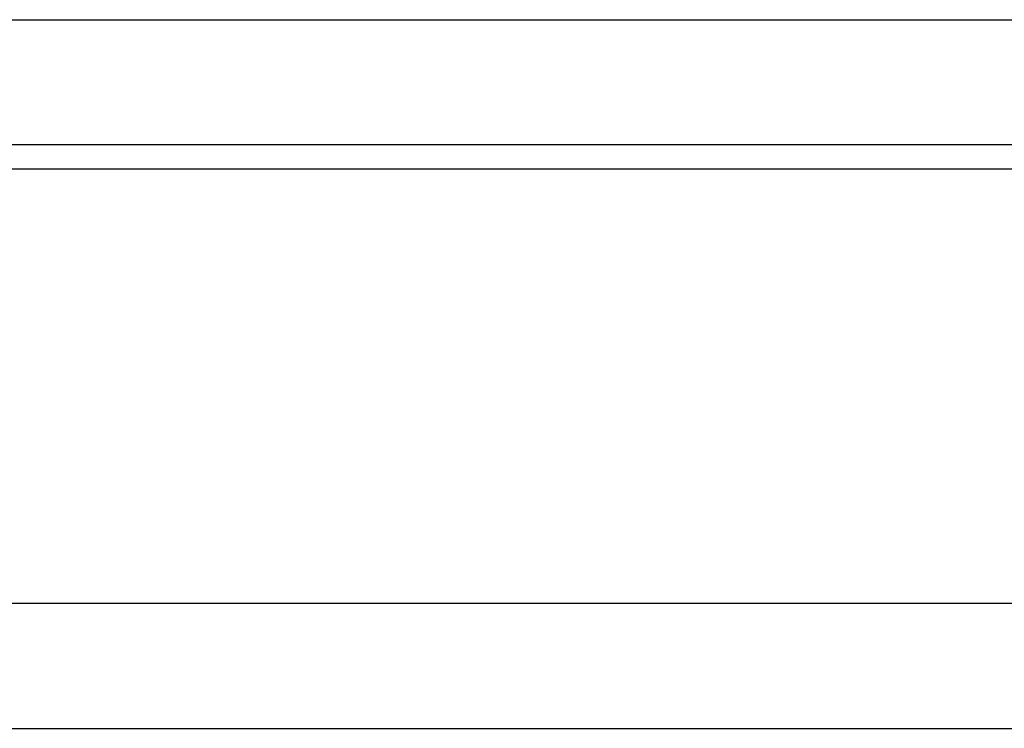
# Model space of a CAD drawing. Header units: millimetres. Extents: x 10 to 393, y 108 to 243.
# Tile 17 of 43: x 254 to 266, y 128 to 137. Entities that reach past the tile are written whole.
import ezdxf

# ---------------------------------------------------------------- set-up
doc = ezdxf.new("R2010")
doc.units = ezdxf.units.MM
doc.header["$LTSCALE"] = 0.15
doc.layers.add('2', color=7, linetype='CONTINUOUS', true_color=0xffffff)
doc.layers.add('OUT', color=3, linetype='CONTINUOUS')

msp = doc.modelspace()

# ---------------------------------------------------------------- linework, layer by layer
at = {"layer": '2', "color": 0, "linetype": 'Continuous'}
msp.add_line((190.19, 134.99), (392.976, 134.99), dxfattribs=at)
at = {"layer": 'OUT', "color": 0}
for p, q in [((235.826, 136.779), (305.126, 136.779)), ((305.126, 135.279), (235.826, 135.279)), ((191.399, 129.779), (392.976, 129.779)), ((147.976, 128.279), (392.976, 128.279))]:
    msp.add_line(p, q, dxfattribs=at)

doc.saveas('drawing.dxf')
